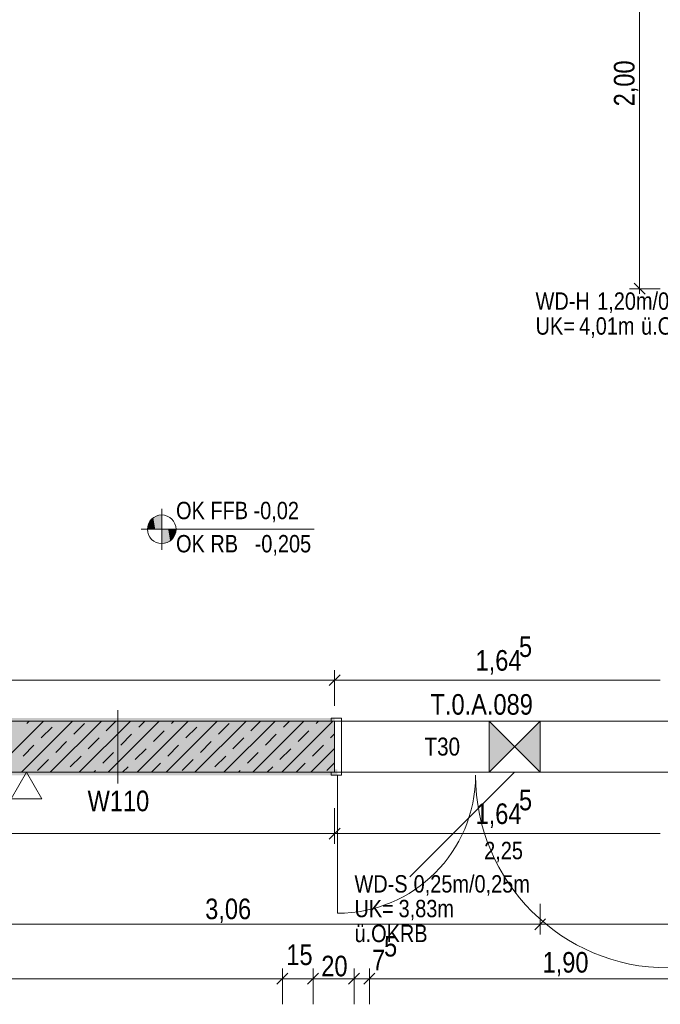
# Model space of a CAD drawing. Extents: x -720 to 300, y 62 to 1162.
# Tile 113 of 256: x -376 to -313, y 880 to 976. Entities that reach past the tile are written whole.
import ezdxf
from ezdxf.lldxf.tags import DXFTag

# ---------------------------------------------------------------- set-up
doc = ezdxf.new("R2010")
doc.units = 0
doc.layers.get('0').update_dxf_attribs({"lineweight": 13})
for name, color, linetype, lineweight, true_color in [('--Bem innen', 9, 'Continuous', 13, 0x808080), ('30 -34 Innenwände- 1 tragend', 7, 'Continuous', 13, 0xdd0806), ('30 -34 Innenwände- 11 Durchbruch', 4, 'Continuous', 9, 0x00ffff), ('30 -34 Innenwände- 4 Türen_Fenster', 7, 'Continuous', 15, 0x9955ff), ('70 -72 Beschriftung- 2 Beschriftung Bauteile', 7, 'Continuous', 9, 0x9999ff), ('70 -76 Bemaßung- 2 Allgemein', 9, 'Continuous', 5, 0x808080), ('iwb_Schraffur_F90_feuerbestaendig', 1, 'Continuous', 13, 0xff0000), ('iwb_Sichtbeton', 2, 'Continuous', 50, 0xffff00), ('iwb_Sichtbeton-Shading', 2, 'Continuous', 50, 0xffff00)]:
    doc.layers.add(name, color=color, linetype=linetype, lineweight=lineweight, true_color=true_color)
for name, color, linetype, lineweight in [('70 -72 Beschriftung- 5 Höhenkoten', 7, 'Continuous', 15), ('70 -75 Raumstempel- 3 Wandstempel', 7, 'Continuous', 50), ('Keine', 7, 'Continuous', 9)]:
    doc.layers.add(name, color=color, linetype=linetype, lineweight=lineweight)
doc.styles.get("Standard").update_dxf_attribs({"font": 'ARIALN.TTF'})
tags = doc.linetypes.add('fein_strichliert-A06G93UC8I', pattern=[4, 1, -2, 1]).pattern_tags.tags
tags[8:9] = [DXFTag(74, 4), DXFTag(75, 0), DXFTag(340, '0'), DXFTag(46, 0.0), DXFTag(50, 0.0), DXFTag(44, 0.0), DXFTag(45, 0.0)]
tags[6:7] = [DXFTag(74, 4), DXFTag(75, 0), DXFTag(340, '0'), DXFTag(46, 0.0), DXFTag(50, 0.0), DXFTag(44, 0.0), DXFTag(45, 0.0)]
tags[4:5] = [DXFTag(74, 4), DXFTag(75, 0), DXFTag(340, '0'), DXFTag(46, 0.0), DXFTag(50, 0.0), DXFTag(44, 0.0), DXFTag(45, 0.0)]

# ---------------------------------------------------------------- blocks, each defined once
blk = doc.blocks.new('Shading-A06G93SP8I', base_point=(-566.802, 777.112))
at = {"layer": 'iwb_Sichtbeton-Shading', "color": 51, "true_color": 0xffff7f}
for points in [[(-454.352, 907.312), (-454.352, 907.912), (-345.252, 907.312), (-345.252, 907.912)], [(-459.652, 902.312), (-459.052, 902.912), (-344.972, 902.312), (-344.972, 902.912)]]:
    blk.add_solid(points, dxfattribs=at)
blk = doc.blocks.new('Referenz-A06G93UD8I')
at = {"layer": '30 -34 Innenwände- 1 tragend', "color": 0, "lineweight": -2}
for p, q in [((-345.253, 907.612), (-454.353, 907.612)), ((-378.699, 902.612), (-373.699, 907.612)), ((-378.699, 902.612), (-373.699, 907.612)), ((-375.87, 902.612), (-370.87, 907.612)), ((-375.87, 902.612), (-370.87, 907.612)), ((-375.342, 907.383), (-375.113, 907.612)), ((-375.342, 907.383), (-375.113, 907.612)), ((-373.042, 902.612), (-368.042, 907.612)), ((-373.042, 902.612), (-368.042, 907.612)), ((-370.746, 906.322), (-369.685, 907.383)), ((-370.746, 906.322), (-369.685, 907.383)), ((-370.214, 902.612), (-365.214, 907.612)), ((-370.214, 902.612), (-365.214, 907.612)), ((-367.564, 906.676), (-366.628, 907.612)), ((-367.564, 906.676), (-366.628, 907.612)), ((-367.385, 902.612), (-362.385, 907.612)), ((-367.385, 902.612), (-362.385, 907.612)), ((-364.557, 902.612), (-359.557, 907.612)), ((-364.557, 902.612), (-359.557, 907.612)), ((-364.382, 907.03), (-363.799, 907.612)), ((-364.382, 907.03), (-363.799, 907.612)), ((-361.728, 902.612), (-356.728, 907.612)), ((-361.728, 902.612), (-356.728, 907.612)), ((-361.2, 907.383), (-360.971, 907.612)), ((-361.2, 907.383), (-360.971, 907.612)), ((-358.9, 902.612), (-353.9, 907.612)), ((-358.9, 902.612), (-353.9, 907.612)), ((-356.604, 906.322), (-355.543, 907.383)), ((-356.604, 906.322), (-355.543, 907.383)), ((-356.071, 902.612), (-351.071, 907.612)), ((-356.071, 902.612), (-351.071, 907.612)), ((-353.422, 906.676), (-352.486, 907.612)), ((-353.422, 906.676), (-352.486, 907.612)), ((-353.243, 902.612), (-348.243, 907.612)), ((-353.243, 902.612), (-348.243, 907.612)), ((-350.415, 902.612), (-345.415, 907.612)), ((-350.415, 902.612), (-345.415, 907.612)), ((-350.24, 907.03), (-349.657, 907.612)), ((-350.24, 907.03), (-349.657, 907.612)), ((-347.058, 907.383), (-346.829, 907.612)), ((-347.058, 907.383), (-346.829, 907.612)), ((-373.928, 905.969), (-372.867, 907.03)), ((-373.928, 905.969), (-372.867, 907.03)), ((-362.968, 905.615), (-361.907, 906.676)), ((-362.968, 905.615), (-361.907, 906.676)), ((-359.786, 905.969), (-358.725, 907.03)), ((-359.786, 905.969), (-358.725, 907.03)), ((-348.826, 905.615), (-347.765, 906.676)), ((-348.826, 905.615), (-347.765, 906.676)), ((-345.644, 905.969), (-345.253, 906.359)), ((-345.644, 905.969), (-345.253, 906.359)), ((-372.514, 904.555), (-371.453, 905.615)), ((-372.514, 904.555), (-371.453, 905.615)), ((-369.332, 904.908), (-368.271, 905.969)), ((-369.332, 904.908), (-368.271, 905.969)), ((-366.15, 905.262), (-365.089, 906.322)), ((-366.15, 905.262), (-365.089, 906.322)), ((-358.372, 904.555), (-357.311, 905.615)), ((-358.372, 904.555), (-357.311, 905.615)), ((-355.19, 904.908), (-354.129, 905.969)), ((-355.19, 904.908), (-354.129, 905.969)), ((-352.008, 905.262), (-350.947, 906.322)), ((-352.008, 905.262), (-350.947, 906.322)), ((-375.696, 904.201), (-374.635, 905.262)), ((-375.696, 904.201), (-374.635, 905.262)), ((-367.917, 903.494), (-366.857, 904.555)), ((-367.917, 903.494), (-366.857, 904.555)), ((-364.735, 903.848), (-363.675, 904.908)), ((-364.735, 903.848), (-363.675, 904.908)), ((-361.553, 904.201), (-360.493, 905.262)), ((-361.553, 904.201), (-360.493, 905.262)), ((-353.775, 903.494), (-352.715, 904.555)), ((-353.775, 903.494), (-352.715, 904.555)), ((-350.593, 903.848), (-349.533, 904.908)), ((-350.593, 903.848), (-349.533, 904.908)), ((-347.586, 902.612), (-345.253, 904.945)), ((-347.586, 902.612), (-345.253, 904.945)), ((-347.411, 904.201), (-346.351, 905.262)), ((-347.411, 904.201), (-346.351, 905.262)), ((-374.281, 902.787), (-373.221, 903.848)), ((-374.281, 902.787), (-373.221, 903.848)), ((-371.099, 903.14), (-370.039, 904.201)), ((-371.099, 903.14), (-370.039, 904.201)), ((-363.142, 902.612), (-362.261, 903.494)), ((-363.142, 902.612), (-362.261, 903.494)), ((-360.139, 902.787), (-359.079, 903.848)), ((-360.139, 902.787), (-359.079, 903.848)), ((-356.957, 903.14), (-355.897, 904.201)), ((-356.957, 903.14), (-355.897, 904.201)), ((-349, 902.612), (-348.118, 903.494)), ((-349, 902.612), (-348.118, 903.494)), ((-345.997, 902.787), (-345.253, 903.531)), ((-345.997, 902.787), (-345.253, 903.531)), ((-345.253, 902.612), (-459.353, 902.612)), ((-368.799, 902.612), (-368.625, 902.787)), ((-368.799, 902.612), (-368.625, 902.787)), ((-365.971, 902.612), (-365.443, 903.14)), ((-365.971, 902.612), (-365.443, 903.14)), ((-354.657, 902.612), (-354.482, 902.787)), ((-354.657, 902.612), (-354.482, 902.787)), ((-351.829, 902.612), (-351.3, 903.14)), ((-351.829, 902.612), (-351.3, 903.14))]:
    blk.add_line(p, q, dxfattribs=at)
at = {"layer": '30 -34 Innenwände- 1 tragend', "color": 0, "linetype": 'Continuous', "lineweight": -2, "ltscale": 0.13}
for p, q in [((-345.253, 907.612), (-454.353, 907.612)), ((-345.253, 907.612), (-345.573, 907.612)), ((-345.253, 902.612), (-459.353, 902.612)), ((-345.253, 902.612), (-345.573, 902.612))]:
    blk.add_line(p, q, dxfattribs=at)
at = {"layer": '30 -34 Innenwände- 11 Durchbruch', "color": 0, "linetype": 'Continuous', "lineweight": -2, "ltscale": 0.13}
for p, q in [((-330.153, 902.61), (-330.153, 907.61)), ((-330.153, 907.61), (-325.153, 902.61)), ((-325.153, 907.61), (-330.153, 902.61)), ((-330.153, 907.61), (-325.153, 907.61)), ((-325.153, 907.61), (-330.153, 902.61)), ((-325.153, 902.61), (-330.153, 907.61)), ((-325.153, 902.61), (-325.153, 907.61)), ((-327.653, 902.61), (-337.895, 892.368)), ((-330.153, 902.61), (-325.153, 902.61))]:
    blk.add_line(p, q, dxfattribs=at)
at = {"layer": '30 -34 Innenwände- 11 Durchbruch', "color": 0, "lineweight": -2}
for points in [[(-330.153, 902.61), (-330.153, 907.61), (-327.653, 905.11)], [(-325.153, 902.61), (-327.653, 905.11), (-325.153, 907.61)]]:
    blk.add_solid(points, dxfattribs=at)
at = {"layer": '30 -34 Innenwände- 4 Türen_Fenster', "color": 0, "lineweight": -2}
for p, q in [((-345.573, 907.612), (-345.573, 907.912)), ((-345.573, 907.912), (-344.573, 907.912)), ((-345.253, 907.612), (-345.573, 907.612)), ((-345.253, 902.612), (-345.253, 907.612)), ((-344.573, 907.912), (-344.573, 902.312)), ((-345.573, 902.312), (-345.573, 902.612)), ((-345.573, 902.612), (-345.253, 902.612)), ((-344.973, 902.312), (-345.573, 902.312)), ((-344.573, 902.312), (-344.973, 902.312))]:
    blk.add_line(p, q, dxfattribs=at)
at = {"layer": '30 -34 Innenwände- 4 Türen_Fenster', "color": 0, "linetype": 'fein_strichliert-A06G93UC8I', "lineweight": -2, "ltscale": 0.13}
for p, q in [((-312.353, 907.612), (-345.253, 907.612)), ((-312.353, 902.612), (-345.253, 902.612)), ((-344.973, 902.312), (-344.973, 888.812))]:
    blk.add_line(p, q, dxfattribs=at)
for centre, major_axis in [((-344.973, 902.312), (0, -13.5)), ((-312.633, 902.312), (-18.84, 0))]:
    blk.add_ellipse(centre, major_axis=major_axis, ratio=1, start_param=0, end_param=1.570796, dxfattribs=at)
at = {"layer": '70 -72 Beschriftung- 2 Beschriftung Bauteile', "color": 0, "lineweight": -2}
for p, q in [((-375.362, 902.612), (-376.862, 900.014)), ((-373.862, 900.014), (-375.362, 902.612)), ((-376.862, 900.014), (-373.862, 900.014))]:
    blk.add_line(p, q, dxfattribs=at)
at = {"layer": '70 -72 Beschriftung- 5 Höhenkoten', "color": 0, "linetype": 'Continuous', "lineweight": -2, "ltscale": 0.13}
for p, q in [((-362.148, 924.38), (-362.148, 928.38)), ((-362.148, 927.78), (-362.148, 926.38)), ((-362.148, 926.38), (-362.148, 927.78)), ((-364.148, 926.38), (-347.25, 926.38)), ((-362.148, 926.38), (-363.548, 926.38)), ((-363.548, 926.38), (-362.148, 926.38)), ((-362.148, 924.98), (-362.148, 926.38)), ((-362.148, 926.38), (-360.748, 926.38)), ((-360.748, 926.38), (-362.148, 926.38)), ((-362.148, 926.38), (-362.148, 924.98))]:
    blk.add_line(p, q, dxfattribs=at)
for major_axis in [(0, 1.4), (1.4, 0), (-1.4, 0), (0, -1.4)]:
    blk.add_ellipse((-362.148, 926.38), major_axis=major_axis, ratio=1, start_param=0, end_param=1.570796, dxfattribs=at)
at = {"layer": '70 -72 Beschriftung- 5 Höhenkoten', "color": 0, "lineweight": -2}
for points in [[(-362.783, 926.38), (-362.971, 927.513), (-362.783, 927.628)], [(-362.58, 926.38), (-362.783, 927.628), (-362.58, 927.712)], [(-362.783, 926.38), (-362.783, 927.628), (-362.58, 926.38)], [(-362.367, 926.38), (-362.58, 927.712), (-362.367, 927.763)], [(-362.58, 926.38), (-362.58, 927.712), (-362.367, 926.38)], [(-362.148, 926.38), (-362.367, 927.763), (-362.148, 927.78)], [(-362.367, 926.38), (-362.367, 927.763), (-362.148, 926.38)], [(-363.531, 926.38), (-363.548, 926.38), (-363.531, 926.599)], [(-363.479, 926.38), (-363.531, 926.599), (-363.479, 926.813)], [(-363.531, 926.38), (-363.531, 926.599), (-363.479, 926.38)], [(-363.395, 926.38), (-363.479, 926.813), (-363.395, 927.016)], [(-363.479, 926.38), (-363.479, 926.813), (-363.395, 926.38)], [(-363.28, 926.38), (-363.395, 927.016), (-363.28, 927.203)], [(-363.395, 926.38), (-363.395, 927.016), (-363.28, 926.38)], [(-363.138, 926.38), (-363.28, 927.203), (-363.138, 927.37)], [(-363.28, 926.38), (-363.28, 927.203), (-363.138, 926.38)], [(-362.971, 926.38), (-363.138, 927.37), (-362.971, 927.513)], [(-363.138, 926.38), (-363.138, 927.37), (-362.971, 926.38)], [(-362.971, 926.38), (-362.971, 927.513), (-362.783, 926.38)], [(-362.148, 924.98), (-362.148, 926.38), (-361.929, 924.998)], [(-361.929, 924.998), (-362.148, 926.38), (-361.929, 926.38)], [(-361.929, 924.998), (-361.929, 926.38), (-361.715, 925.049)], [(-361.715, 925.049), (-361.929, 926.38), (-361.715, 926.38)], [(-361.715, 925.049), (-361.715, 926.38), (-361.512, 925.133)], [(-361.512, 925.133), (-361.715, 926.38), (-361.512, 926.38)], [(-361.512, 925.133), (-361.512, 926.38), (-361.325, 925.248)], [(-361.325, 925.248), (-361.512, 926.38), (-361.325, 926.38)], [(-361.325, 925.248), (-361.325, 926.38), (-361.158, 925.391)], [(-361.158, 925.391), (-361.325, 926.38), (-361.158, 926.38)], [(-361.158, 925.391), (-361.158, 926.38), (-361.015, 925.558)], [(-361.015, 925.558), (-361.158, 926.38), (-361.015, 926.38)], [(-361.015, 925.558), (-361.015, 926.38), (-360.9, 925.745)], [(-360.9, 925.745), (-361.015, 926.38), (-360.9, 926.38)], [(-360.9, 925.745), (-360.9, 926.38), (-360.816, 925.948)], [(-360.816, 925.948), (-360.9, 926.38), (-360.816, 926.38)], [(-360.816, 925.948), (-360.816, 926.38), (-360.765, 926.161)], [(-360.765, 926.161), (-360.816, 926.38), (-360.765, 926.38)], [(-360.765, 926.161), (-360.765, 926.38), (-360.748, 926.38)]]:
    blk.add_solid(points, dxfattribs=at)
at = {"layer": '70 -76 Bemaßung- 2 Allgemein', "color": 0, "linetype": 'Continuous', "lineweight": -2, "ltscale": 0.13}
for p, q in [((-315.433, 950.973), (-315.433, 988.852)), ((-315.433, 949.412), (-315.433, 950.973)), ((-313.433, 949.912), (-316.433, 949.912)), ((-314.902, 949.382), (-315.964, 950.443)), ((-344.722, 912.143), (-345.784, 911.082)), ((-345.784, 911.082), (-344.722, 912.143)), ((-345.253, 909.112), (-345.253, 912.612)), ((-345.253, 909.112), (-345.253, 912.612)), ((-346.313, 911.612), (-453.293, 911.612)), ((-344.253, 911.612), (-346.313, 911.612)), ((-346.253, 911.612), (-344.193, 911.612)), ((-313.413, 911.612), (-344.193, 911.612)), ((-345.253, 899.112), (-345.253, 895.612)), ((-345.253, 899.112), (-345.253, 895.612)), ((-345.784, 896.082), (-344.722, 897.143)), ((-344.722, 897.143), (-345.784, 896.082)), ((-346.313, 896.612), (-570.093, 896.612)), ((-344.253, 896.612), (-346.313, 896.612)), ((-346.253, 896.612), (-344.193, 896.612)), ((-313.413, 896.612), (-344.193, 896.612)), ((-325.153, 889.737), (-325.153, 886.737)), ((-325.153, 889.737), (-325.153, 886.737)), ((-324.622, 888.268), (-325.684, 887.206)), ((-325.684, 887.206), (-324.622, 888.268)), ((-326.213, 887.737), (-385.293, 887.737)), ((-324.653, 887.737), (-326.213, 887.737)), ((-325.653, 887.737), (-324.093, 887.737)), ((-282.547, 887.737), (-324.093, 887.737)), ((-350.353, 879.912), (-350.353, 883.412)), ((-350.353, 879.912), (-350.353, 883.412)), ((-347.353, 879.912), (-347.353, 883.412)), ((-347.353, 879.912), (-347.353, 883.412)), ((-343.353, 879.912), (-343.353, 883.412)), ((-343.353, 879.912), (-343.353, 883.412)), ((-341.853, 879.912), (-341.853, 883.412)), ((-341.853, 879.912), (-341.853, 883.412)), ((-351.413, 882.412), (-547.693, 882.412)), ((-351.413, 882.412), (-352.474, 882.412)), ((-349.353, 882.412), (-351.413, 882.412)), ((-349.353, 882.412), (-351.413, 882.412)), ((-349.822, 882.943), (-350.884, 881.882)), ((-349.822, 882.943), (-350.884, 881.882)), ((-347.353, 882.412), (-350.353, 882.412)), ((-348.353, 882.412), (-346.293, 882.412)), ((-348.353, 882.412), (-346.293, 882.412)), ((-347.884, 881.882), (-346.822, 882.943)), ((-347.884, 881.882), (-346.822, 882.943)), ((-346.293, 882.412), (-345.232, 882.412)), ((-344.413, 882.412), (-346.293, 882.412)), ((-344.413, 882.412), (-345.474, 882.412)), ((-342.353, 882.412), (-344.413, 882.412)), ((-342.353, 882.412), (-344.413, 882.412)), ((-342.822, 882.943), (-343.884, 881.882)), ((-342.822, 882.943), (-343.884, 881.882)), ((-341.853, 882.412), (-343.353, 882.412)), ((-342.853, 882.412), (-340.793, 882.412)), ((-342.853, 882.412), (-340.793, 882.412)), ((-342.384, 881.882), (-341.322, 882.943)), ((-342.384, 881.882), (-341.322, 882.943)), ((-340.793, 882.412), (-339.732, 882.412)), ((-304.913, 882.412), (-340.793, 882.412))]:
    blk.add_line(p, q, dxfattribs=at)
at = {"layer": 'Keine', "color": 0, "lineweight": -2}
blk.add_line((-366.454, 901.527), (-366.454, 908.697), dxfattribs=at)
at = {"layer": '--Bem innen', "color": 0, "linetype": 'Continuous', "lineweight": -2, "ltscale": 0.13, "insert": (-330.63, 895.806), "char_height": 1.7, "attachment_point": 1}
blk.add_mtext('{\\fArial Narrow;2,25}', dxfattribs=at)
at = {"layer": '30 -34 Innenwände- 11 Durchbruch', "color": 0, "linetype": 'Continuous', "lineweight": -2, "ltscale": 0.13, "char_height": 1.7, "attachment_point": 1}
for s, insert in [('{\\fArial Narrow;1,20m/0,30m}', (-319.587, 949.552)), ('{\\fArial Narrow;WD-H}', (-325.603, 949.552)), ('{\\fArial Narrow;UK=}', (-325.603, 947.117)), ('{\\fArial Narrow;4,01m}', (-321.351, 947.117)), ('{\\fArial Narrow;ü.OKRB}', (-315.294, 947.117)), ('{\\fArial Narrow;WD-S}', (-343.306, 892.543)), ('{\\fArial Narrow;0,25m/0,25m}', (-337.526, 892.543)), ('{\\fArial Narrow;UK=}', (-343.306, 890.131)), ('{\\fArial Narrow;3,83m}', (-338.996, 890.131)), ('{\\fArial Narrow;ü.OKRB}', (-343.306, 887.696))]:
    blk.add_mtext(s, dxfattribs=dict(at, insert=insert))
at = {"layer": '70 -72 Beschriftung- 5 Höhenkoten', "color": 0, "linetype": 'Continuous', "lineweight": -2, "ltscale": 0.13, "char_height": 1.7, "attachment_point": 1}
for s, insert in [('{\\fArial Narrow;OK FFB -0,02}', (-360.748, 929.066)), ('{\\fArial Narrow;OK RB   -0,205}', (-360.748, 925.82))]:
    blk.add_mtext(s, dxfattribs=dict(at, insert=insert))
at = {"layer": '70 -75 Raumstempel- 3 Wandstempel', "color": 0, "linetype": 'Continuous', "lineweight": -2, "ltscale": 0.13, "insert": (-369.396, 900.811), "char_height": 2.01377, "attachment_point": 1}
blk.add_mtext('{\\fArial Narrow;W110}', dxfattribs=at)
at = {"layer": '70 -76 Bemaßung- 2 Allgemein', "color": 0, "linetype": 'Continuous', "lineweight": -2, "ltscale": 0.13, "insert": (-317.948, 967.753), "char_height": 2.01377, "attachment_point": 1, "rotation": 90}
blk.add_mtext('{\\fArial Narrow;2,00}', dxfattribs=at)
at = {"layer": '70 -76 Bemaßung- 2 Allgemein', "color": 0, "linetype": 'Continuous', "lineweight": -2, "ltscale": 0.13, "char_height": 2.01377, "attachment_point": 1}
for s, insert in [('{\\fArial Narrow;5}', (-327.227, 915.905)), ('{\\fArial Narrow;1,64}', (-331.472, 914.562)), ('{\\fArial Narrow;5}', (-327.227, 900.905)), ('{\\fArial Narrow;1,64}', (-331.472, 899.562)), ('{\\fArial Narrow;3,06}', (-357.898, 890.253)), ('{\\fArial Narrow;5}', (-340.416, 886.597)), ('{\\fArial Narrow;15}', (-349.965, 885.763)), ('{\\fArial Narrow;7}', (-341.594, 885.254)), ('{\\fArial Narrow;20}', (-346.549, 884.663)), ('{\\fArial Narrow;1,90}', (-324.921, 885.028))]:
    blk.add_mtext(s, dxfattribs=dict(at, insert=insert))
at = {"layer": 'Keine', "color": 0, "linetype": 'Continuous', "lineweight": -2, "ltscale": 0.13, "attachment_point": 1}
for s, insert, char_height in [('{\\fArial Narrow;T.0.A.089}', (-335.874, 910.256), 2.01377), ('{\\fArial Narrow;T30}', (-336.466, 906.005), 1.76205)]:
    blk.add_mtext(s, dxfattribs=dict(at, insert=insert, char_height=char_height))
blk = doc.blocks.new('Referenz-A06G93UF8I')
at = {"layer": 'iwb_Schraffur_F90_feuerbestaendig', "linetype": 'Continuous', "ltscale": 0.13}
blk.add_hatch(color=256, dxfattribs=at).paths.add_polyline_path([(-459.352, 1004.412), (-454.352, 1004.412), (-454.352, 907.612), (-345.252, 907.612), (-345.252, 902.612), (-459.352, 902.612)])
at = {"layer": 'iwb_Sichtbeton', "linetype": 'Continuous', "ltscale": 0.5}
for points in [[(-454.352, 907.312), (-454.352, 907.912), (-345.252, 907.312), (-345.252, 907.912)], [(-459.652, 902.312), (-459.052, 902.912), (-344.972, 902.312), (-344.972, 902.912)]]:
    blk.add_solid(points, dxfattribs=at)

msp = doc.modelspace()

# ---------------------------------------------------------------- block references
at = {"color": 8, "lineweight": 13, "ltscale": 0.13, "true_color": 0x808080}
msp.add_blockref('Referenz-A06G93UD8I', (0, 0), dxfattribs=at)
at = {"color": 8, "lineweight": 25, "ltscale": 0.25, "true_color": 0x808080}
msp.add_blockref('Referenz-A06G93UF8I', (0, 0), dxfattribs=at)
msp.add_blockref('Shading-A06G93SP8I', (-566.802, 777.112))

doc.saveas('drawing.dxf')
